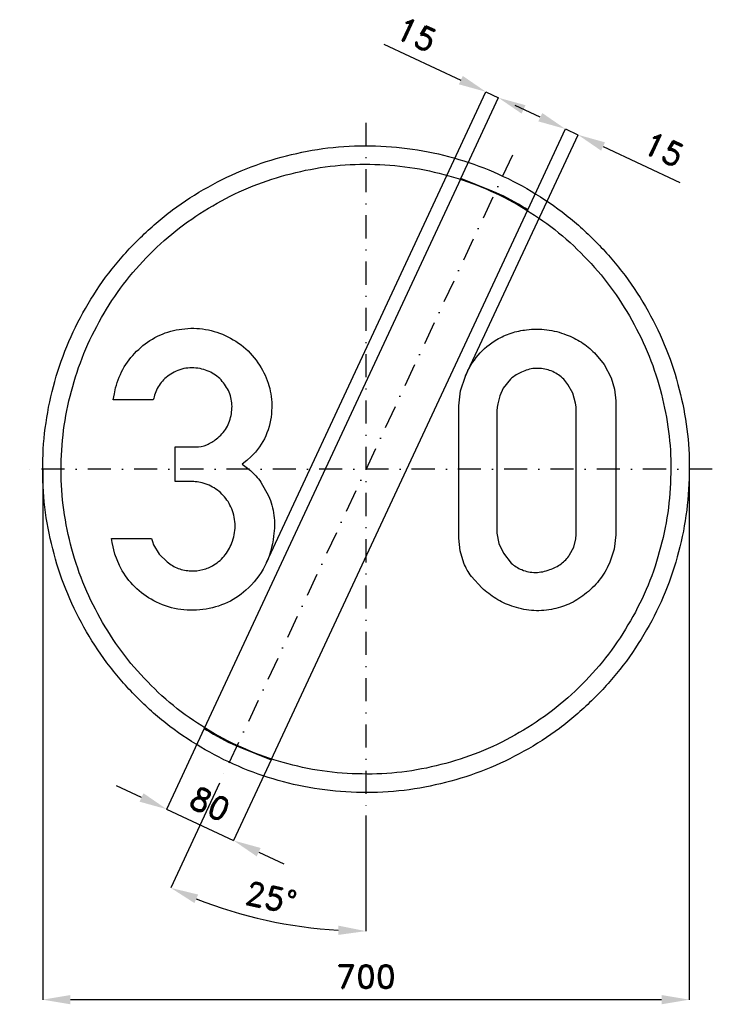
# Model space of a CAD drawing. Header units: millimetres. Extents: x -375 to 375, y -579 to 487.
import ezdxf

# ---------------------------------------------------------------- set-up
doc = ezdxf.new("R2010")
doc.units = ezdxf.units.MM
doc.header["$LTSCALE"] = 5
doc.linetypes.add('ČERCHOVANÁX2', pattern=[2, 1, -0.5, 0, -0.5])
doc.layers.add('Kóty', color=2, linetype='Continuous')
doc.layers.add('Značka', color=7, linetype='Continuous')
doc.styles.get("Standard").update_dxf_attribs({"font": 'romand.shx', "height": 25})
doc.dimstyles.get("Standard").update_dxf_attribs({"dimtxt": 25, "dimasz": 30, "dimexe": 0.18, "dimexo": 0.0625, "dimgap": 12.5, "dimtad": 1, "dimdec": 0, "dimzin": 0, "dimdsep": 46, "dimtxsty": 'Standard', "dimcen": 0.09, "dimadec": 0, "dimazin": 0, "dimtfac": 1, "dimtdec": 0, "dimtofl": 0, "dimtmove": 0, "dimatfit": 3, "dimfxl": 1, "dimtolj": 1, "dimtzin": 0, "dimarcsym": 0})

# ---------------------------------------------------------------- blocks, each defined once
blk = doc.blocks.new('*D2')
at = {"layer": 'Defpoints', "color": 0, "transparency": 16777216}
for p in [(-175.1, -280.8), (-102.6, -314.6), (-143.4, -402)]:
    blk.add_point(p, dxfattribs=at)
at = {"layer": 'Kóty', "color": 0, "lineweight": -2, "transparency": 16777216}
for p, q in [((-175.1, -280.8), (-215.9, -368.3)), ((-102.6, -314.7), (-143.4, -402.1)), ((-243, -355.4), (-270.2, -342.8)), ((-116.2, -414.6), (-89, -427.3))]:
    blk.add_line(p, q, dxfattribs=at)
at = {"layer": 'Kóty', "color": 0, "transparency": 16777216}
for points in [[(-240.9, -350.9), (-245.2, -360), (-215.9, -368.1)], [(-114.1, -410.1), (-118.3, -419.2), (-143.4, -402)]]:
    blk.add_solid(points, dxfattribs=at)
at = {"layer": 'Kóty', "color": 0, "transparency": 16777216, "insert": (-169, -362.4), "char_height": 25, "attachment_point": 5, "rotation": 334.988}
blk.add_mtext('\\A1;80', dxfattribs=at)
blk = doc.blocks.new('*D3')
at = {"layer": 'Defpoints', "color": 0, "transparency": 16777216}
for p in [(0, 375), (158.5, 339.9), (-158.5, -339.9), (0, -375), (-143.4, -479.1)]:
    blk.add_point(p, dxfattribs=at)
at = {"layer": 'Kóty', "color": 0, "lineweight": -2, "transparency": 16777216}
for p, q in [((-158.5, -339.9), (-211.4, -453.4)), ((0, -375.1), (0, -500.3))]:
    blk.add_line(p, q, dxfattribs=at)
blk.add_arc((0, 0), 500.1, 248.4375, 266.5625, dxfattribs=at)
at = {"layer": 'Kóty', "color": 0, "transparency": 16777216}
for points in [[(-185.8, -469.7), (-181.8, -460.5), (-211.4, -453.3)], [(-29.8, -494.2), (-30.1, -504.2), (0, -500.1)]]:
    blk.add_solid(points, dxfattribs=at)
at = {"layer": 'Kóty', "color": 0, "transparency": 16777216, "insert": (-102.8, -463.9), "char_height": 25, "attachment_point": 5, "rotation": 347.5}
blk.add_mtext('\\A1;25°', dxfattribs=at)
blk = doc.blocks.new('*D4')
at = {"layer": 'Defpoints', "color": 0, "transparency": 16777216}
for p in [(-350.1, 0), (350, 0), (350, -574.3)]:
    blk.add_point(p, dxfattribs=at)
at = {"layer": 'Kóty', "color": 0, "lineweight": -2, "transparency": 16777216}
for p, q in [((-350.1, -0.1), (-350.1, -574.5)), ((350, -0.1), (350, -574.5)), ((-320.1, -574.3), (320, -574.3))]:
    blk.add_line(p, q, dxfattribs=at)
at = {"layer": 'Kóty', "color": 0, "transparency": 16777216}
for points in [[(-320.1, -569.3), (-320.1, -579.3), (-350.1, -574.3)], [(320, -569.3), (320, -579.3), (350, -574.3)]]:
    blk.add_solid(points, dxfattribs=at)
at = {"layer": 'Kóty', "color": 0, "transparency": 16777216, "insert": (0, -549.3), "char_height": 25, "attachment_point": 5}
blk.add_mtext('\\A1;700', dxfattribs=at)

msp = doc.modelspace()

# ---------------------------------------------------------------- linework, layer by layer
at = {"layer": 'Kóty'}
for p, q in [((19.4, 460), (102.7, 421.2)), ((-107.8, -101.1), (129.9, 408.6)), ((102.6, 314.6), (143.5, 402.3)), ((188.7, 381), (161.6, 393.7)), ((175.1, 280.8), (216, 368.5)), ((107.8, 100.9), (229.6, 362.1)), ((256.7, 349.3), (340, 310.5))]:
    msp.add_line(p, q, dxfattribs=at)
for points in [[(129.9, 408.5), (143.4, 402.1)], [(215.9, 368.3), (229.5, 362)], [(-215.9, -368.1), (-143.4, -402)]]:
    msp.add_lwpolyline(points, dxfattribs=at)
for points in [[(104.8, 425.7), (100.6, 416.6), (129.9, 408.5)], [(172.7, 394), (168.5, 384.9), (143.4, 402.1)], [(190.9, 385.5), (186.6, 376.5), (215.9, 368.3)], [(258.8, 353.8), (254.6, 344.8), (229.5, 362)]]:
    msp.add_solid(points, dxfattribs=at)
at = {"layer": 'Značka', "color": 6, "linetype": 'ČERCHOVANÁX2', "lineweight": 25, "ltscale": 5}
for p, q in [((0, 375), (0, -375)), ((158.5, 339.9), (-158.5, -339.9)), ((375, 0), (-375, 0))]:
    msp.add_line(p, q, dxfattribs=at)
at = {"layer": 'Značka', "color": 5}
for points in [[(350, 0), (350, -2.3), (350, -4.6, -0.032166), (346.5, -50.2, -0.035727), (336.9, -95, -0.036668), (321.8, -138.3, -0.034749), (300.8, -179, -0.034042), (275, -216.8, -0.034442), (244.2, -250.7, -0.034555), (209.5, -280.6, -0.034426), (171, -305.4, -0.034386), (129.7, -325.2, -0.034417), (86.2, -339.2, -0.034423), (41.2, -347.7, -0.034416), (-4.6, -350, -0.034417), (-50.2, -346.5, -0.034417), (-95, -336.9, -0.034422), (-138.2, -321.7, -0.034426), (-179, -300.8, -0.03442), (-216.8, -275, -0.034413), (-250.7, -244.2, -0.034403), (-280.6, -209.5, -0.034421), (-305.4, -171, -0.034408), (-325.2, -129.8, -0.034417), (-339.2, -86.2, -0.034422), (-347.7, -41.2, -0.034424), (-350, 4.6, -0.034419), (-346.5, 50.2, -0.034407), (-336.9, 95, -0.034408), (-321.7, 138.2, -0.034422), (-300.8, 179, -0.034412), (-275, 216.8, -0.034416), (-244.2, 250.7, -0.034411), (-209.5, 280.6, -0.03441), (-171, 305.4, -0.034413), (-129.8, 325.2, -0.034413), (-86.2, 339.2, -0.034418), (-41.2, 347.7, -0.034415), (4.6, 350, -0.034418), (50.2, 346.5, -0.034418), (95, 336.9, -0.034414), (138.2, 321.7, -0.034412), (179, 300.8, -0.034421), (216.8, 275, -0.034399), (250.7, 244.2, -0.034428), (280.6, 209.5, -0.034495), (305.4, 171, -0.034408), (325.2, 129.8, -0.034092), (339.2, 86.2, -0.032807), (347.5, 43.4, -0.034276), (350, 0)], [(330, 0), (330, -2.2), (330, -4.3, -0.032168), (326.7, -47.3, -0.035741), (317.6, -89.6, -0.03666), (303.4, -130.4, -0.034769), (283.6, -168.7, -0.034042), (259.3, -204.4, -0.034451), (230.3, -236.4, -0.034559), (197.5, -264.5, -0.034429), (161.2, -287.9, -0.034392), (122.3, -306.6, -0.034413), (81.2, -319.8, -0.034423), (38.8, -327.9, -0.034417), (-4.3, -330, -0.034415), (-47.4, -326.7, -0.034418), (-89.6, -317.6, -0.034421), (-130.3, -303.3, -0.034415), (-168.7, -283.6, -0.034423), (-204.4, -259.3, -0.034424), (-236.4, -230.3, -0.034421), (-264.5, -197.5, -0.034409), (-287.9, -161.2, -0.034412), (-306.6, -122.3, -0.034389), (-319.8, -81.2, -0.034393), (-327.9, -38.8, -0.034449), (-330, 4.3, -0.03444), (-326.7, 47.4, -0.03441), (-317.6, 89.6, -0.034427), (-303.3, 130.3, -0.034404), (-283.6, 168.7, -0.034412), (-259.3, 204.4, -0.034409), (-230.3, 236.4, -0.034409), (-197.5, 264.5, -0.034411), (-161.2, 287.9, -0.034421), (-122.3, 306.6, -0.034411), (-81.2, 319.8, -0.034423), (-38.8, 327.9, -0.034418), (4.3, 330, -0.034417), (47.4, 326.7, -0.034418), (89.6, 317.6, -0.034411), (130.3, 303.3, -0.03442), (168.7, 283.6, -0.034412), (204.4, 259.3, -0.034393), (236.4, 230.3, -0.034412), (264.5, 197.5, -0.03449), (287.9, 161.2, -0.034432), (306.6, 122.3, -0.034062), (319.8, 81.2, -0.032789), (327.7, 40.9, -0.034256), (330, 0)], [(175.1, 280.8), (172.2, 282.6), (169.2, 284.5, 0.036005), (136.7, 301.1), (102.6, 314.6), (-175.1, -280.8), (-172.2, -282.6), (-169.2, -284.5, 0.036004), (-136.7, -301.1), (-102.6, -314.6), (175.1, 280.8)], [(-232.4, -74.9), (-231.2, -78.4), (-230, -81.9), (-224, -92.1), (-215.4, -100.5, 0.079621), (-203.3, -107.4, 0.083508), (-189.6, -110.1, 0.078728), (-176.7, -108.8, 0.077335), (-164.8, -103.7, 0.094875), (-152.4, -92.6, 0.087448), (-144.6, -77.8, 0.097402), (-141.8, -59.1, 0.104422), (-146.4, -40.8, 0.094884), (-156, -26.9, 0.09569), (-170, -17.5), (-177.3, -14.9, 0.043298), (-184.9, -13.6), (-186.6, -13.5), (-188.3, -13.4), (-206.8, -13.4), (-206.8, 24.1), (-187.6, 24.1), (-186, 24), (-184.4, 24, 0.089503), (-172.5, 26.4, 0.078202), (-162, 32.7, 0.098587), (-151.1, 44.8, 0.099793), (-145.8, 60, 0.096834), (-145.9, 75.7, 0.098697), (-152, 90.2, 0.100615), (-163, 101.8, 0.097628), (-177.6, 108.3, 0.106009), (-195.1, 109.2, 0.108995), (-211.5, 102.8, 0.096326), (-222.9, 92.2, 0.100323), (-229.4, 78.4), (-229.9, 76.7), (-230.3, 75), (-273.7, 75), (-272.5, 81.5), (-271.1, 88, -0.070896), (-261.7, 110.6, -0.076618), (-246.1, 129.7, -0.078948), (-225.9, 143.8, -0.076368), (-202.4, 151.2, -0.077799), (-177, 151.8, -0.077977), (-152.6, 144.7, -0.081001), (-130.2, 130.3, -0.081034), (-113.5, 109.6, -0.07629), (-104.3, 87.5, -0.079825), (-102.2, 63.5, -0.092098), (-108.6, 36.1, -0.105079), (-124.5, 13.6), (-129.2, 9.4), (-134.1, 5.4), (-129.6, 2), (-125.2, -1.5, -0.058049), (-113.8, -13.9), (-105.6, -28.7, -0.074921), (-99.7, -50, -0.064099), (-100, -72.4, -0.089443), (-109.5, -104.7, -0.101902), (-130, -130.9, -0.087325), (-153.1, -145.7, -0.080972), (-180, -152.2, -0.079654), (-207.3, -150.8, -0.082649), (-232.7, -140.8, -0.076829), (-252.6, -125.2, -0.076585), (-266.9, -104.4), (-272, -92.2), (-275, -79.4), (-275.4, -77.2), (-275.7, -74.9), (-232.4, -74.9)], [(100.5, 63.1), (100.5, 65.8), (100.5, 68.5), (102.5, 84.9), (107.7, 100.8, -0.079553), (121.4, 123.4, -0.089072), (141.7, 140.2, -0.059791), (157.2, 147.3, -0.052014), (173.9, 150.9, -0.062019), (195.8, 150.9, -0.064501), (216.9, 145.5, -0.055456), (233.2, 137.4, -0.055482), (247.4, 125.8), (257.8, 113.3), (265.3, 99), (269.1, 86.6), (270.7, 73.9), (270.7, 69.4), (270.7, 64.9), (270.7, -65.8), (270.7, -68.5), (270.7, -71.2), (268.6, -86.7), (263.5, -101.7, -0.066784), (252.3, -120.4, -0.065885), (236.6, -135.7, -0.061112), (219.7, -146, -0.064149), (200.8, -151.8, -0.069663), (179.1, -152.9, -0.067454), (157.8, -148.2, -0.056823), (140.7, -140.1, -0.049595), (125.6, -128.5), (114.1, -116.1, -0.065935), (105.9, -101.7), (101.9, -88.5), (100.5, -74.8), (100.4, -70.3), (100.5, -65.8), (100.5, 63.1)], [(141.7, 63.1), (141.7, -65.8), (141.7, -67.6), (141.7, -69.4), (143.8, -80.5), (148.8, -90.9), (157.3, -101.6, 0.094573), (168.6, -108.8, 0.108396), (183.6, -111.8, 0.087548), (199, -108.8, 0.078162), (211.2, -102.5, 0.088114), (220.5, -92.7), (224.9, -84.5), (227.1, -75.6), (227.6, -70.7), (227.7, -65.8), (227.7, 63.1), (227.4, 67.4), (226.9, 71.6), (224.1, 82.1), (218.7, 91.8, 0.088132), (208.5, 102, 0.097891), (195.4, 107.9, 0.099845), (180.8, 108.8, 0.088298), (166.8, 104.3, 0.074135), (156.4, 97.3), (148.7, 87.7), (144.8, 79.5), (142.6, 70.8), (142.1, 67), (141.7, 63.1)]]:
    msp.add_lwpolyline(points, format="xyb", dxfattribs=at)

# ---------------------------------------------------------------- texts
at = {"layer": 'Kóty', "char_height": 25, "attachment_point": 5, "rotation": 334.9943}
for insert in [(54.6, 470.6), (322.5, 346.2)]:
    msp.add_mtext('\\A1;15', dxfattribs=dict(at, insert=insert))

# ---------------------------------------------------------------- dimensions: what is measured, and where the dimension line sits
at = {"layer": 'Kóty'}
dim = msp.add_angular_dim_2l(base=(-143.4, -479.1), line1=((158.5, 339.9), (-158.5, -339.9)), line2=((0, 375), (0, -375)), dimstyle='Standard', dxfattribs=at)
dim.commit()
dim.dimension.update_dxf_attribs({"geometry": '*D3', "text_midpoint": (-102.8, -463.9)})
dim = msp.add_linear_dim(base=(350, -574.3), p1=(-350.1, 0), p2=(350, 0), dimstyle='Standard', dxfattribs=at)
dim.commit()
dim.dimension.update_dxf_attribs({"geometry": '*D4', "text_midpoint": (0, -549.3)})
dim = msp.add_aligned_dim(p1=(-175.1, -280.8), p2=(-102.6, -314.6), distance=-96.4, dimstyle='Standard', dxfattribs=at)
dim.commit()
dim.dimension.update_dxf_attribs({"geometry": '*D2', "text_midpoint": (-169, -362.4)})

doc.saveas('drawing.dxf')
